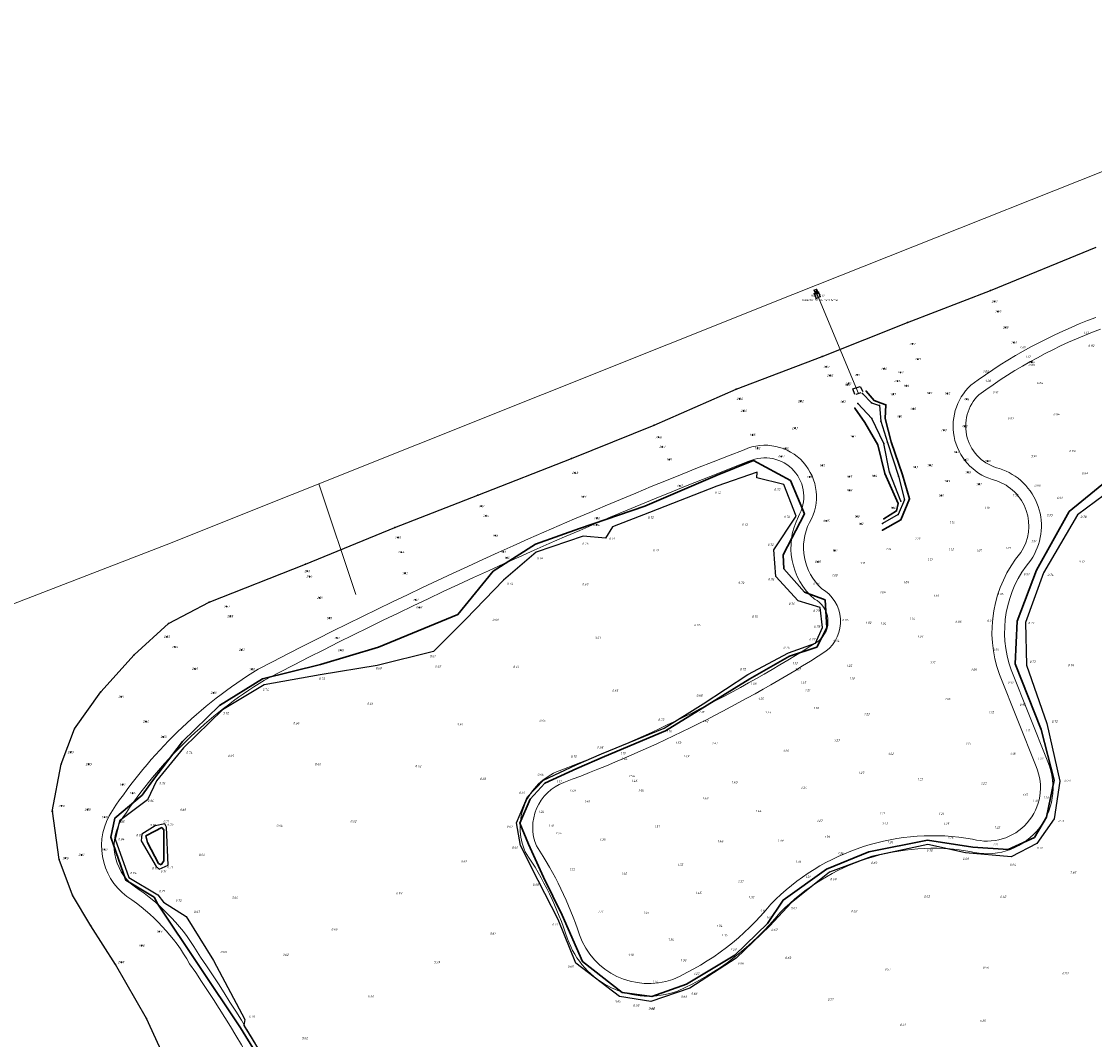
# Model space of a CAD drawing. Extents: x 115983 to 133009, y 544712 to 562000.
# Tile 24 of 46: x 128931 to 129101, y 549756 to 549918. Entities that reach past the tile are written whole.
import ezdxf
from ezdxf.enums import TextEntityAlignment as Align

# ---------------------------------------------------------------- set-up
doc = ezdxf.new("R2010")
doc.units = 0
doc.header["$PDSIZE"] = 0.001
for name, color, linetype in [('B-OI-KL-GSM_KABEL-G', 7, 'Continuous'), ('B-WE-GW-WATERGANG_WATERLIJN-G', 160, 'Continuous'), ('B-WE-VH-KANTVERHARDING_ASFALT-G', 10, 'Continuous'), ('B-WE-VH-KANTVERHARDING_BETON-G', 10, 'Continuous'), ('B-XX-BC-BETONVORM-G', 7, 'Continuous'), ('B-XX-GW-WATERGANG_SLOOT_BODEM-G', 30, 'Continuous')]:
    doc.layers.add(name, color=color, linetype=linetype)
for name, color, linetype, lineweight in [('B-OI-RI-BOB-S', 130, 'Continuous', 25), ('B-WE-GW-OPHOGING_KRUIN-G', 3, 'Continuous', 30), ('B-WE-OG-HOOGTEPUNT-S', 7, 'Continuous', 25), ('B-WE-RI-HWA_UITSTROOMBAK-S', 150, 'Continuous', 25), ('BGT ondergrond$0$B-WE-KW-KUNSTWERK_DUIKER-G', 170, 'Continuous', 18), ('BGT ondergrond$0$B-WE-OG-TERREIN_OEVER-GV', 7, 'Continuous', 18), ('BGT ondergrond$0$B-WE-OG-TERREIN_ONBEGROEID_ZAND-GV', 7, 'Continuous', 18), ('BGT ondergrond$0$B-WE-OG-WATER_SLOOT-GV', 120, 'Continuous', 18), ('BGT ondergrond$0$B-WE-OG-WATER_ZEE-GV', 170, 'Continuous', 18)]:
    doc.layers.add(name, color=color, linetype=linetype, lineweight=lineweight)
doc.styles.add('NLCS-ISO-M200-T25', font='NLCS-ISO.ttf', dxfattribs={"height": 0.5})
doc.styles.add('NLCS_200_18_OBL', font='NLCS-ISO.ttf', dxfattribs={"oblique": 15, "height": 0.36})

# ---------------------------------------------------------------- blocks, each defined once
blk = doc.blocks.new('BGT ondergrond')
at = {"layer": 'BGT ondergrond$0$B-WE-KW-KUNSTWERK_DUIKER-G', "color": 252, "flags": 128}
for points in [[(129056.942, 549874.642), (129063.701, 549858.348)], [(128977.958, 549844.005), (128983.84, 549826.398)]]:
    blk.add_lwpolyline(points, dxfattribs=at)
at = {"layer": 'BGT ondergrond$0$B-WE-OG-TERREIN_OEVER-GV', "color": 252}
for points in [[(129101.467, 549870.448, 0.0701296), (129081.583, 549859.68)], [(129082.873, 549858.146, -0.0698838), (129102.2, 549868.587)], [(129081.583, 549859.68, 0.5945169), (129085.578, 549844.49)], [(129086.12, 549846.416, -0.5922638), (129082.873, 549858.146)], [(129055.937, 549837.844, 0.7271632), (129045.541, 549849.41)], [(129045.541, 549849.41, 0.0281226), (128968.31, 549814.522)], [(129046.312, 549847.563, -0.7330976), (129054.182, 549838.805)], [(128969.299, 549812.782, -0.0281084), (129046.312, 549847.563)], [(129091.105, 549831.843, 0.5037368), (129086.12, 549846.416)], [(129085.578, 549844.49, -0.4974385), (129089.507, 549833.049)], [(129054.182, 549838.805, 0.3459257), (129056.712, 549825.663)], [(129057.872, 549827.307, -0.3379699), (129055.937, 549837.844)], [(129089.507, 549833.049, 0.2659015), (129086.124, 549813.67)], [(129087.994, 549814.379, -0.2667779), (129091.105, 549831.843)], [(129058.544, 549817.355, 0.5329572), (129057.872, 549827.307)], [(129056.712, 549825.663, -0.5410351), (129057.382, 549818.987)], [(129057.382, 549818.987, -0.0524396), (129016.158, 549798.345)], [(129016.865, 549796.474, 0.0525235), (129058.544, 549817.355)], [(128968.31, 549814.522, 0.1094723), (128945.119, 549792.021)], [(128946.784, 549790.911, -0.1093136), (128969.299, 549812.782)], [(129081.428, 549785.527, 0.6259647), (129093.808, 549799.77)], [(129091.959, 549799.007, -0.6304006), (129081.867, 549787.481)], [(129016.158, 549798.345, 0.4297428), (129010.75, 549785.435)], [(129012.514, 549786.394, -0.4231521), (129016.865, 549796.474)], [(128945.119, 549792.021, 0.3989849), (128947.416, 549778.349)], [(128948.571, 549779.983, -0.3972385), (128946.784, 549790.911)], [(129081.867, 549787.481, 0.2484193), (129049.785, 549777.141)], [(129010.75, 549785.435, -0.0699844), (129017.464, 549771.638)], [(129019.359, 549772.279, 0.0690804), (129012.514, 549786.394)], [(129051.282, 549775.812, -0.2469719), (129081.428, 549785.527)], [(128959.098, 549768.723, 0.1189239), (128948.571, 549779.983)], [(128947.416, 549778.349, -0.1201209), (128957.4, 549767.662)], [(129049.785, 549777.141, -0.1192352), (129034.221, 549765.179)], [(129034.963, 549763.32, 0.1190922), (129051.282, 549775.812)], [(129017.464, 549771.638, 0.4160352), (129034.963, 549763.32)], [(129034.221, 549765.179, -0.4136443), (129019.359, 549772.279)], [(128984.256, 549720.281, 0.0618801), (128959.098, 549768.723)], [(128957.4, 549767.662, -0.062), (128982.39, 549719.56)]]:
    blk.add_lwpolyline(points, format="xyb", dxfattribs=at)
at = {"layer": 'BGT ondergrond$0$B-WE-OG-TERREIN_OEVER-GV', "color": 252, "flags": 128}
for points in [[(129093.808, 549799.77), (129087.994, 549814.379)], [(129086.124, 549813.67), (129091.959, 549799.007)]]:
    blk.add_lwpolyline(points, dxfattribs=at)
at = {"layer": 'BGT ondergrond$0$B-WE-OG-TERREIN_ONBEGROEID_ZAND-GV', "color": 252, "flags": 128}
for points in [[(129404.221, 549865.169), (129351.112, 549895.843), (129316.003, 549915.995), (129313.864, 549916.976), (129311.904, 549917.332), (129307.359, 549917.511), (129263.495, 549916.998), (129188.176, 549914.969), (129171.49, 549914.189), (129160.886, 549913.409), (129149.97, 549911.068), (129138.275, 549907.635), (129121.589, 549901.237), (129053.287, 549874.086), (128953.64, 549834.294), (128913.72, 549818.846)], [(129091.959, 549799.007), (129086.124, 549813.67)]]:
    blk.add_lwpolyline(points, dxfattribs=at)
at = {"layer": 'BGT ondergrond$0$B-WE-OG-TERREIN_ONBEGROEID_ZAND-GV', "color": 252}
for points in [[(129081.583, 549859.68, -0.0701296), (129101.467, 549870.448)], [(129085.578, 549844.49, -0.5945169), (129081.583, 549859.68)], [(129045.541, 549849.41, -0.7271632), (129055.937, 549837.844)], [(128968.31, 549814.522, -0.0281226), (129045.541, 549849.41)], [(129089.507, 549833.049, 0.4974385), (129085.578, 549844.49)], [(129055.937, 549837.844, 0.3379699), (129057.872, 549827.307)], [(129086.124, 549813.67, -0.2659015), (129089.507, 549833.049)], [(129057.872, 549827.307, -0.5329572), (129058.544, 549817.355)], [(129058.544, 549817.355, -0.0525235), (129016.865, 549796.474)], [(128945.119, 549792.021, -0.1094723), (128968.31, 549814.522)], [(129081.867, 549787.481, 0.6304006), (129091.959, 549799.007)], [(129016.865, 549796.474, 0.4231521), (129012.514, 549786.394)], [(128947.416, 549778.349, -0.3989849), (128945.119, 549792.021)], [(129049.785, 549777.141, -0.2484193), (129081.867, 549787.481)], [(129012.514, 549786.394, -0.0690804), (129019.359, 549772.279)], [(128957.4, 549767.662, 0.1201209), (128947.416, 549778.349)], [(129034.221, 549765.179, 0.1192352), (129049.785, 549777.141)], [(129019.359, 549772.279, 0.4136443), (129034.221, 549765.179)], [(128982.39, 549719.56, 0.062), (128957.4, 549767.662)]]:
    blk.add_lwpolyline(points, format="xyb", dxfattribs=at)
at = {"layer": 'BGT ondergrond$0$B-WE-OG-WATER_SLOOT-GV', "color": 252}
for points in [[(129102.2, 549868.587, 0.0698838), (129082.873, 549858.146)], [(129082.873, 549858.146, 0.5922638), (129086.12, 549846.416)], [(129054.182, 549838.805, 0.7330976), (129046.312, 549847.563)], [(129046.312, 549847.563, 0.0281084), (128969.299, 549812.782)], [(129086.12, 549846.416, -0.5037368), (129091.105, 549831.843)], [(129056.712, 549825.663, -0.3459257), (129054.182, 549838.805)], [(129091.105, 549831.843, 0.2667779), (129087.994, 549814.379)], [(129057.382, 549818.987, 0.5410351), (129056.712, 549825.663)], [(129016.158, 549798.345, 0.0524396), (129057.382, 549818.987)], [(128969.299, 549812.782, 0.1093136), (128946.784, 549790.911)], [(129093.808, 549799.77, -0.6259647), (129081.428, 549785.527)], [(129010.75, 549785.435, -0.4297428), (129016.158, 549798.345)], [(128946.784, 549790.911, 0.3972385), (128948.571, 549779.983)], [(129017.464, 549771.638, 0.0699844), (129010.75, 549785.435)], [(129081.428, 549785.527, 0.2469719), (129051.282, 549775.812)], [(128948.571, 549779.983, -0.1189239), (128959.098, 549768.723)], [(129051.282, 549775.812, -0.1190922), (129034.963, 549763.32)], [(129034.963, 549763.32, -0.4160352), (129017.464, 549771.638)], [(128959.098, 549768.723, -0.0618801), (128984.256, 549720.281)]]:
    blk.add_lwpolyline(points, format="xyb", dxfattribs=at)
at = {"layer": 'BGT ondergrond$0$B-WE-OG-WATER_SLOOT-GV', "color": 252, "flags": 128}
blk.add_lwpolyline([(129087.994, 549814.379), (129093.808, 549799.77)], dxfattribs=at)
at = {"layer": 'BGT ondergrond$0$B-WE-OG-WATER_ZEE-GV', "color": 252, "flags": 128}
blk.add_lwpolyline([(128913.72, 549818.846), (128953.64, 549834.294), (129053.287, 549874.086), (129121.589, 549901.237), (129138.275, 549907.635), (129149.97, 549911.068), (129160.886, 549913.409), (129171.49, 549914.189), (129188.176, 549914.969), (129263.495, 549916.998), (129307.359, 549917.511), (129311.904, 549917.332), (129313.864, 549916.976), (129316.003, 549915.995), (129351.112, 549895.843), (129404.221, 549865.169)], dxfattribs=at)
blk = doc.blocks.new('SRI-UITSTROOMBAK')
at = {"color": 7}
for p, q in [((-0.2, 0.7), (0.2, 0.7)), ((-0.2, 0), (-0.2, 0.7)), ((-0.2, 0), (0.2, 0)), ((-0.17, 0.03), (-0.17, 0.7)), ((-0.17, 0.03), (0.17, 0.03)), ((0.17, 0.03), (0.17, 0.7)), ((0.2, 0), (0.2, 0.7))]:
    blk.add_line(p, q, dxfattribs=at)
blk.add_lwpolyline([(-0.2, 0.7), (0.2, 0.7), (0.2, 0), (-0.2, 0)], close=True)

msp = doc.modelspace()

# ---------------------------------------------------------------- linework, layer by layer
at = {"layer": 'B-OI-KL-GSM_KABEL-G'}
for p in [(129056.67, 549874.21, 0.5), (129056.84, 549873.81, 0.7), (129057.22, 549873.9, 0.12), (129057.38, 549874.48, 0.54), (129057.5, 549874.08, 0.71), (129057.65, 549873.76, 0.71), (129084.71, 549874.7, 2.35), (129057.01, 549873.47, 0.71), (129085.33, 549872.98, 2.41), (129085.9, 549871.37, 2.39), (129071.51, 549869.65, 2.3), (129087.09, 549868.84, 2.15), (129072.29, 549866.22, 2.27), (129088.42, 549866.46, 1.69), (129057.95, 549864.25, 2.31), (129073.18, 549863.83, 2.23), (129091.25, 549863.34, 0.86), (129058.61, 549862.57, 2.32), (129067.75, 549862.27, 1.9), (129070.41, 549861.71, 1.72), (129059.18, 549861.2, 2.35), (129062.12, 549859.92, 1.73), (129063.5, 549861.29, 2.11), (129069.9, 549860.33, 0.76), (129044.29, 549859.03, 2.3), (129061.95, 549859.73, 1.76), (129064.38, 549858.33, 0.72), (129064.94, 549858.71, 1.55), (129069.21, 549858.25, 1.57), (129071.3, 549859.56, 1.96), (129074.96, 549858.42, 1.97), (129077.83, 549858.35, 1.85), (129044.82, 549857.49, 2.38), (129054.52, 549857.12, 2.31), (129061.24, 549857.03, 1.73), (129063.63, 549856.75, 0.79), (129065.79, 549856.85, 0.71), (129066.19, 549857.24, 1.47), (129067.09, 549856.46, 0.32), (129068.07, 549856.56, 1.55), (129080.88, 549857.44, 1.16), (129045.45, 549855.58, 2.38), (129063.15, 549856, 1.29), (129072.39, 549855.91, 1.88), (129031.23, 549853.33, 2.32), (129064.74, 549853.76, 1.22), (129065.83, 549854.37, 0.72), (129067.3, 549853.97, 0.63), (129067.99, 549854.35, 1.18), (129070.23, 549854.7, 1.51), (129080.59, 549853.14, 1.02), (129031.91, 549851.38, 2.48), (129046.85, 549851.77, 1.88), (129053.58, 549852.85, 2.03), (129062.84, 549851.53, 1.67), (129077.29, 549852.53, 1.68), (129032.51, 549849.88, 2.43), (129047.65, 549849.65, 1.52), (129066.82, 549850.2, 1.22), (129067.73, 549850.37, 0.83), (129068.34, 549850.57, 0.7), (129068.94, 549850.65, 1.29), (129018.08, 549847.99, 2.37), (129051.44, 549848.35, 0.97), (129052.14, 549849.58, 1.55), (129079.26, 549849.04, 1.67), (129033.62, 549847.86, 1.91), (129057.93, 549846.9, 1.7), (129072.73, 549846.65, 1.13), (129075.07, 549846.96, 1.62), (129080.73, 549847.8, 1.63), (129084.23, 549847.61, 0.98), (129018.65, 549845.73, 2.48), (129055.93, 549845.08, 1.06), (129062.25, 549845.13, 1.65), (129066.22, 549845.24, 1.25), (129067.9, 549845.63, 1.22), (129068.66, 549845.86, 0.8), (129070.07, 549845.21, 0.71), (129070.71, 549845.42, 1.18), (129081.12, 549845.83, 1.65), (129035.3, 549843.65, 1.47), (129062.26, 549842.95, 1.08), (129077.8, 549844.43, 1.49), (129082.86, 549843.92, 1.07), (129003.21, 549842.17, 2.36), (129019.96, 549841.94, 1.93), (129070.46, 549841.2, 0.78), (129071.02, 549841.43, 0.74), (129071.82, 549841.59, 1.12), (129076.85, 549842.12, 1.09), (129003.76, 549840.41, 2.51), (129069.19, 549840.17, 1.16), (129069.77, 549839.68, 1), (129070.04, 549840.86, 1.08), (129004.48, 549838.91, 2.45), (129022.12, 549838.51, 1.39), (129058.59, 549838.08, 0.95), (129063.45, 549838.79, 1.1), (129067.53, 549837.7, 0.95), (129067.73, 549838.41, 0.95), (129070.05, 549839.1, 0.63), (129070.48, 549838.27, 1.08), (128989.99, 549837.02, 2.38), (129022.05, 549837.44, 0.94), (129064.09, 549837.63, 1.12), (129067.54, 549836.61, 1.13), (128990.49, 549835.43, 2.5), (129005.98, 549835.74, 1.86), (128991, 549833.14, 2.44), (129007.25, 549833.19, 1.55), (129059.93, 549833.36, 1.01), (128975.82, 549831.22, 2.4), (129007.82, 549832.23, 1.1), (129057.26, 549831.59, 0.91), (128976.07, 549830.1, 2.41), (128976.43, 549829.26, 2.54), (128991.61, 549829.77, 1.92), (128978.06, 549825.85, 2.31), (128960.49, 549825.14, 2.5), (128963.27, 549824.45, 2.57), (128993.31, 549825.52, 1.41), (128993.87, 549824.34, 0.88), (128963.82, 549822.93, 2.55), (128979.57, 549822.63, 1.78), (128954.02, 549821.75, 2.68), (128953.75, 549819.66, 2.83), (128980.8, 549819.47, 1.42), (128955.03, 549818.04, 2.84), (128965.66, 549817.59, 2.23), (128981.43, 549817.51, 0.98), (128948.56, 549816.81, 2.74), (128958.21, 549814.56, 2.69), (128967.29, 549814.5, 1.8), (128943.3, 549810.89, 2.77), (128961.18, 549810.76, 2), (128946.5, 549810.13, 2.91), (128950.42, 549806.19, 2.66), (128939.08, 549805.04, 2.77), (128953.21, 549803.74, 2.23), (128938.47, 549801.31, 2.89), (128936.97, 549799.38, 2.8), (128941.32, 549799.41, 2.55), (128946.72, 549796.15, 1.92), (128948.3, 549794.81, 1.66), (128935.52, 549791.9, 2.81), (128935.58, 549791.92, 2.82), (128937, 549792.75, 2.78), (128941.15, 549792.2, 2.2), (128943.88, 549790.99, 1.48), (128940.18, 549785, 2.37), (128943.88, 549785.81, 1.42), (128936.64, 549784.22, 2.85), (128937.63, 549784.45, 2.75), (128938.77, 549778.56, 2.84), (128941.67, 549773.68, 2.9), (128952.57, 549772.77, 1.23), (128949.76, 549770.56, 1.97), (128946.49, 549767.93, 2.88), (128945.62, 549767.54, 3.19), (128950.53, 549758.94, 3.78)]:
    msp.add_point(p, dxfattribs=at)
at = {"layer": 'B-WE-GW-OPHOGING_KRUIN-G', "linetype": 'Continuous', "lineweight": 30}
for points in [[(129064.94, 549858.71, 1.55), (129066.19, 549857.24, 1.47), (129067.31, 549856.83, 1.29), (129068.07, 549856.56, 1.55), (129067.99, 549854.35, 1.18), (129068.94, 549850.65, 1.29), (129070.71, 549845.42, 1.18), (129071.82, 549841.59, 1.12), (129070.48, 549838.27, 1.08), (129067.54, 549836.61, 1.13)], [(129067.73, 549838.41, 0.95), (129069.77, 549839.68, 1), (129070.04, 549840.86, 1.08), (129067.9, 549845.63, 1.22), (129066.82, 549850.2, 1.22), (129064.74, 549853.76, 1.22), (129063.15, 549856, 1.29)], [(129103.27, 549844.51, 0.81), (129097.24, 549839.56, 0.85), (129092.01, 549830.24, 0.88), (129088.97, 549822.14, 0.82), (129088.62, 549815.38, 0.84), (129092.76, 549804.94, 0.88), (129094.83, 549796.86, 0.96), (129093.6, 549790.95, 1), (129091.7, 549787.76, 1.04), (129087.53, 549785.82, 0.95), (129081.88, 549786.19, 1.22), (129074.71, 549787.33, 1.15), (129065.35, 549785.45, 1.25), (129058.66, 549782.69, 1.17), (129051.73, 549777.8, 1.14), (129049.28, 549774.08, 1.11), (129044.09, 549769.04, 1.15), (129036.4, 549764.43, 1.18), (129030.85, 549762.46, 1.04), (129026.18, 549763.08, 0.89), (129019.86, 549768.01, 0.96), (129016.61, 549775.41, 1.06), (129013.64, 549781.42, 0.91), (129011.25, 549786.68, 1.01), (129009.89, 549790.02, 0.98), (129011.51, 549793.86, 1.02), (129013.88, 549796.4, 1.04), (129018.93, 549798.72, 1.07), (129023.37, 549800.63, 1.09), (129033.04, 549804.71, 1.14), (129039.69, 549808.8, 1.06), (129046.47, 549812.95, 0.96), (129052.77, 549816.56, 0.97), (129057.09, 549818.01, 0.94), (129058.69, 549821.08, 0.81), (129058.42, 549825.52, 0.88), (129055.15, 549826.78, 0.88), (129051.83, 549830.48, 0.86), (129051.73, 549832.7, 0.84), (129055.13, 549839.2, 0.84), (129052.91, 549844.53, 0.88), (129047.03, 549847.71, 0.89), (129041.25, 549845.35, 1.21), (129029.75, 549840.41, 1.17), (129019.36, 549836.86, 1.28), (129012.37, 549834.4, 1.28), (129005.64, 549830.08, 1), (129000.04, 549823.18, 0.86), (128987.4, 549818.01, 0.92), (128978.2, 549815.27, 0.94), (128969, 549812.98, 1.3), (128962.16, 549808.75, 1.43), (128956.27, 549803, 1.34), (128951.48, 549796.75, 1.22), (128949.85, 549794.48, 1.29), (128945.53, 549790.82, 1.15), (128944.87, 549787.82, 1.12), (128947.24, 549780.93, 1.16), (128951.74, 549778.24, 1.06), (128952.33, 549777.16, 1.14), (128965.49, 549757.48, 1.17), (128970.25, 549749.74, 1.18)], [(128952.87, 549783.39, 0.88), (128953.31, 549784.04, 0.86), (128953.29, 549788.97, 0.86), (128952.96, 549789.31, 0.87), (128951.85, 549788.77, 0.89), (128950.44, 549787.98, 0.92), (128950.68, 549786.92, 0.9), (128952.45, 549783.61, 0.88), (128952.87, 549783.39, 0.88)]]:
    msp.add_polyline3d(points, dxfattribs=at)
at = {"layer": 'B-WE-GW-WATERGANG_WATERLIJN-G', "color": 160, "linetype": 'Continuous', "lineweight": -3}
for points in [[(129104.24, 549843.28, 0.8), (129098.53, 549839.07, 0.79), (129093.13, 549829.82, 0.8), (129090.29, 549821.93, 0.79), (129090.44, 549815.16, 0.78), (129093.68, 549805.85, 0.76), (129095.73, 549796.71, 0.76), (129094.84, 549790.69, 0.77), (129092.1, 549786.77, 0.79), (129087.99, 549784.66, 0.8), (129080.76, 549785.29, 0.8), (129074.74, 549786.61, 0.79), (129065.86, 549784.72, 0.81), (129059.09, 549782.24, 0.76), (129053, 549777.34, 0.75), (129049.62, 549773.69, 0.76), (129044.26, 549768.55, 0.78), (129036.9, 549763.77, 0.77), (129030.73, 549761.66, 0.8), (129025.71, 549762.48, 0.77), (129018.8, 549767.75, 0.77), (129015.97, 549774.71, 0.76), (129012.79, 549780.91, 0.78), (129010, 549786.46, 0.76), (129009.34, 549790.08, 0.76), (129011.09, 549794.22, 0.75), (129013.66, 549796.88, 0.77), (129018.85, 549799.32, 0.77), (129022.86, 549801.04, 0.78), (129032.83, 549805.15, 0.79), (129039.04, 549808.99, 0.79), (129046.11, 549813.67, 0.8), (129052.6, 549817.12, 0.77), (129056.87, 549818.63, 0.81), (129058, 549821.15, 0.79), (129057.62, 549824.31, 0.82), (129054.16, 549825.35, 0.78), (129050.56, 549829.24, 0.81), (129050.25, 549833.5, 0.78), (129053.84, 549838.84, 0.8), (129051.87, 549843.86, 0.79), (129047.57, 549844.91, 0.73), (129047.64, 549845.84, 0.76), (129041.23, 549843.6, 0.78), (129030.49, 549839.4, 0.79), (129024.64, 549837.17, 0.78), (129023.48, 549835.35, 0.81), (129019.96, 549835.67, 0.79), (129012.46, 549833.09, 0.78), (129007.29, 549828.64, 0.77), (129001.31, 549822.44, 0.79), (128996.16, 549817.34, 0.78), (128987.21, 549815.08, 0.79), (128978.17, 549813.62, 0.8), (128969.24, 549812.03, 0.81), (128962.61, 549808.05, 0.8), (128956.44, 549801.98, 0.79), (128952.14, 549796.74, 0.79), (128950.69, 549793.74, 0.81), (128946.23, 549790.41, 0.85), (128945.55, 549787.49, 0.89), (128947.74, 549781.36, 0.84), (128952.32, 549778.62, 0.8), (128953.23, 549777.45, 0.79), (128956.84, 549775.16, 0.8), (128961.18, 549768.19, 0.81), (128966.19, 549758.78, 0.79), (128965.99, 549757.86, 0.8), (128970.98, 549749.75, 0.78)], [(128952.55, 549782.72, 0.78), (128953.96, 549783.36, 0.8), (128953.73, 549789.37, 0.79), (128953.46, 549789.89, 0.8), (128951.92, 549789.6, 0.8), (128949.77, 549788.27, 0.83), (128949.71, 549787.23, 0.83), (128952.07, 549783.14, 0.85), (128952.55, 549782.72, 0.78)]]:
    msp.add_polyline3d(points, dxfattribs=at)
at = {"layer": 'B-WE-VH-KANTVERHARDING_ASFALT-G', "color": 10, "linetype": 'Continuous', "lineweight": -3}
msp.add_polyline3d([(128954.96, 549749.36, 4.36), (128950.53, 549758.94, 3.78), (128945.62, 549767.54, 3.19), (128941.67, 549773.68, 2.9), (128938.77, 549778.56, 2.84), (128936.64, 549784.22, 2.85), (128935.58, 549791.92, 2.82), (128935.52, 549791.9, 2.81), (128936.97, 549799.38, 2.8), (128939.08, 549805.04, 2.77), (128943.3, 549810.89, 2.77), (128948.56, 549816.81, 2.74), (128954.02, 549821.75, 2.68), (128960.49, 549825.14, 2.5), (128975.82, 549831.22, 2.4), (128989.99, 549837.02, 2.38), (129003.21, 549842.17, 2.36), (129018.08, 549847.99, 2.37), (129031.23, 549853.33, 2.32), (129044.29, 549859.03, 2.3), (129057.95, 549864.25, 2.31), (129071.51, 549869.65, 2.3), (129084.71, 549874.7, 2.35), (129101.51, 549881.6, 2.33)], dxfattribs=at)
at = {"layer": 'B-WE-VH-KANTVERHARDING_BETON-G', "color": 10, "linetype": 'Continuous', "lineweight": -3}
msp.add_polyline3d([(129056.67, 549874.21, 0.5), (129056.84, 549873.81, 0.7), (129057.01, 549873.47, 0.71), (129057.65, 549873.76, 0.71), (129057.5, 549874.08, 0.71), (129057.38, 549874.48, 0.54)], dxfattribs=at)
at = {"layer": 'B-XX-BC-BETONVORM-G'}
for points in [[(129063.13, 549858.19, 1.31), (129062.85, 549859.07, 1.31), (129064.01, 549859.48, 1.31), (129064.39, 549858.66, 1.31)], [(129063.34, 549858.24, 0.74), (129064.16, 549858.51, 0.74)]]:
    msp.add_polyline3d(points, dxfattribs=at)
at = {"layer": 'B-XX-GW-WATERGANG_SLOOT_BODEM-G'}
for points in [[(129064.38, 549858.33, 0.72), (129065.79, 549856.85, 0.71), (129067.09, 549856.46, 0.32), (129067.3, 549853.97, 0.63), (129068.34, 549850.57, 0.71), (129070.07, 549845.21, 0.71), (129071.02, 549841.43, 0.74), (129070.05, 549839.1, 0.63), (129067.53, 549837.7, 0.95)], [(129070.46, 549841.2, 0.78), (129068.66, 549845.86, 0.8), (129067.73, 549850.37, 0.83), (129065.83, 549854.37, 0.72), (129063.63, 549856.75, 0.79)]]:
    msp.add_polyline3d(points, dxfattribs=at)

# ---------------------------------------------------------------- block references
msp.add_blockref('BGT ondergrond', (0, 0))
at = {"layer": 'B-WE-RI-HWA_UITSTROOMBAK-S', "rotation": 21.70117190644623}
msp.add_blockref('SRI-UITSTROOMBAK', (129057.12, 549874.22, 0.47), dxfattribs=at)

# ---------------------------------------------------------------- texts
at = {"style": 'NLCS-ISO-M200-T25'}
msp.add_text('Diameter 50 cm rond beton', height=0.3, dxfattribs=at).set_placement((129057.63, 549873.2), align=Align.MIDDLE_CENTER)
at = {"layer": 'B-OI-RI-BOB-S', "linetype": 'ByBlock', "insert": (129057.22, 549873.9, 0.12), "char_height": 0.36, "attachment_point": 5, "style": 'NLCS_200_18_OBL'}
msp.add_mtext('BOB 0.12', dxfattribs=at)
at = {"layer": 'B-WE-OG-HOOGTEPUNT-S', "linetype": 'ByBlock', "char_height": 0.36, "attachment_point": 5, "style": 'NLCS_200_18_OBL'}
for s, insert in [('2.41', (129085.33, 549872.98, 2.41)), ('2.39', (129085.9, 549871.37, 2.39)), ('2.15', (129087.09, 549868.84, 2.15)), ('1.69', (129088.42, 549866.46, 1.69)), ('1.13', (129099.91, 549868, 1.13)), ('2.27', (129072.29, 549866.22, 2.27)), ('1.65', (129089.82, 549865.7, 1.65)), ('0.92', (129100.72, 549865.94, 0.92)), ('2.23', (129073.18, 549863.83, 2.23)), ('1.17', (129090.66, 549864.18, 1.17)), ('0.86', (129091.25, 549863.34, 0.86)), ('2.32', (129058.61, 549862.57, 2.32)), ('1.90', (129067.75, 549862.27, 1.9)), ('1.72', (129070.41, 549861.71, 1.72)), ('1.80', (129083.96, 549861.84, 1.8)), ('0.89', (129091.22, 549862.88, 0.89)), ('2.35', (129059.18, 549861.2, 2.35)), ('1.76', (129061.95, 549859.73, 1.76)), ('1.73', (129062.12, 549859.92, 1.73)), ('2.11', (129063.5, 549861.29, 2.11)), ('0.76', (129069.9, 549860.33, 0.76)), ('1.28', (129084.31, 549860.36, 1.28)), ('0.84', (129092.53, 549860.02, 0.84)), ('1.57', (129069.21, 549858.25, 1.57)), ('1.96', (129071.3, 549859.56, 1.96)), ('1.97', (129074.96, 549858.42, 1.97)), ('1.85', (129077.83, 549858.35, 1.85)), ('0.91', (129085.46, 549858.53, 0.91)), ('2.38', (129044.82, 549857.49, 2.38)), ('2.32', (129054.52, 549857.12, 2.31)), ('1.73', (129061.24, 549857.03, 1.73)), ('1.16', (129080.88, 549857.44, 1.16)), ('2.38', (129045.45, 549855.58, 2.38)), ('1.51', (129070.23, 549854.7, 1.51)), ('1.88', (129072.39, 549855.91, 1.88)), ('0.84', (129095.19, 549855.03, 0.84)), ('2.03', (129053.58, 549852.85, 2.03)), ('1.02', (129080.59, 549853.14, 1.02)), ('0.87', (129087.91, 549854.4, 0.87)), ('2.48', (129031.91, 549851.38, 2.48)), ('1.88', (129046.85, 549851.77, 1.88)), ('1.67', (129062.84, 549851.53, 1.67)), ('1.68', (129077.29, 549852.53, 1.68)), ('2.43', (129032.51, 549849.88, 2.43)), ('1.52', (129047.65, 549849.65, 1.52)), ('1.55', (129052.14, 549849.58, 1.55)), ('1.91', (129033.62, 549847.86, 1.91)), ('0.97', (129051.44, 549848.35, 0.97)), ('1.67', (129079.26, 549849.04, 1.67)), ('1.63', (129080.73, 549847.8, 1.63)), ('0.94', (129091.6, 549848.39, 0.94)), ('0.89', (129097.71, 549849.2, 0.89)), ('1.70', (129057.93, 549846.9, 1.7)), ('1.13', (129072.73, 549846.65, 1.13)), ('1.62', (129075.07, 549846.96, 1.62)), ('0.98', (129084.23, 549847.61, 0.98)), ('2.48', (129018.65, 549845.73, 2.48)), ('1.06', (129055.93, 549845.08, 1.06)), ('1.65', (129062.25, 549845.13, 1.65)), ('1.24', (129066.22, 549845.24, 1.25)), ('1.49', (129077.8, 549844.43, 1.49)), ('1.65', (129081.12, 549845.83, 1.65)), ('0.84', (129099.69, 549845.66, 0.84)), ('1.47', (129035.3, 549843.65, 1.47)), ('0.72', (129041.36, 549842.57, 0.72)), ('0.73', (129050.79, 549843.08, 0.73)), ('1.08', (129062.26, 549842.95, 1.08)), ('1.07', (129082.86, 549843.92, 1.07)), ('0.98', (129092.17, 549843.69, 0.98)), ('1.93', (129019.96, 549841.94, 1.93)), ('1.09', (129076.85, 549842.12, 1.09)), ('1.03', (129088.68, 549842.19, 1.03)), ('0.92', (129095.7, 549841.74, 0.92)), ('2.51', (129003.76, 549840.41, 2.51)), ('1.16', (129069.19, 549840.17, 1.16)), ('1.10', (129084.1, 549840.15, 1.1)), ('2.45', (129004.48, 549838.91, 2.45)), ('1.38', (129022.12, 549838.51, 1.39)), ('0.72', (129030.68, 549838.62, 0.72)), ('0.72', (129045.66, 549837.53, 0.72)), ('0.76', (129052.32, 549838.72, 0.76)), ('0.95', (129058.59, 549838.08, 0.95)), ('1.10', (129063.45, 549838.79, 1.1)), ('1.12', (129064.09, 549837.63, 1.12)), ('1.16', (129078.58, 549837.85, 1.16)), ('0.95', (129094.09, 549839, 0.95)), ('0.78', (129099.48, 549838.73, 0.78)), ('1.86', (129005.98, 549835.74, 1.86)), ('0.94', (129022.05, 549837.44, 0.94)), ('2.50', (128990.49, 549835.43, 2.5)), ('0.75', (129020.28, 549834.47, 0.75)), ('0.71', (129024.49, 549835.26, 0.71)), ('0.72', (129049.74, 549834.29, 0.72)), ('1.19', (129073.11, 549835.27, 1.19)), ('1.01', (129091.56, 549834.85, 1.01)), ('2.44', (128991, 549833.14, 2.44)), ('1.55', (129007.25, 549833.19, 1.55)), ('0.70', (129031.51, 549833.41, 0.7)), ('1.01', (129059.93, 549833.36, 1.01)), ('1.14', (129068.5, 549833.62, 1.14)), ('1.12', (129078.46, 549833.55, 1.12)), ('1.07', (129082.89, 549833.37, 1.07)), ('1.03', (129087.51, 549833.78, 1.03)), ('1.10', (129007.82, 549832.23, 1.1)), ('0.74', (129013.07, 549832.14, 0.74)), ('0.90', (129057.26, 549831.59, 0.91)), ('1.11', (129064.36, 549831.39, 1.11)), ('1.13', (129075.06, 549831.96, 1.13)), ('0.72', (129099.21, 549831.6, 0.72)), ('2.41', (128976.07, 549830.1, 2.41)), ('2.54', (128976.43, 549829.26, 2.54)), ('1.92', (128991.61, 549829.77, 1.92)), ('1.00', (129059.93, 549829.45, 1)), ('0.92', (129090.43, 549829.6, 0.92)), ('0.74', (129094.23, 549829.5, 0.74)), ('0.74', (129008.29, 549828.11, 0.74)), ('0.69', (129020.26, 549828.01, 0.69)), ('0.72', (129045.06, 549828.23, 0.72)), ('0.76', (129049.84, 549828.81, 0.76)), ('0.90', (129057.01, 549828.1, 0.9)), ('1.05', (129071.27, 549828.33, 1.05)), ('2.31', (128978.06, 549825.85, 2.31)), ('1.41', (128993.31, 549825.52, 1.41)), ('1.04', (129067.58, 549826.74, 1.04)), ('1.19', (129076.07, 549826.18, 1.19)), ('0.96', (129086.25, 549826.46, 0.96)), ('2.57', (128963.27, 549824.45, 2.57)), ('0.88', (128993.87, 549824.34, 0.88)), ('0.76', (129053.08, 549824.9, 0.77)), ('2.55', (128963.82, 549822.93, 2.55)), ('1.78', (128979.57, 549822.63, 1.78)), ('0.69', (129006.01, 549822.34, 0.69)), ('0.70', (129047.24, 549822.88, 0.7)), ('0.78', (129057.01, 549823.79, 0.78)), ('0.95', (129061.62, 549822.33, 0.95)), ('1.14', (129072.26, 549822.54, 1.15)), ('0.97', (129084.6, 549822.19, 0.97)), ('0.65', (129038.1, 549821.53, 0.65)), ('0.78', (129057.13, 549821.28, 0.78)), ('1.02', (129065.3, 549821.89, 1.02)), ('1.04', (129067.66, 549821.76, 1.04)), ('0.98', (129079.57, 549822.03, 0.98)), ('0.77', (129091.18, 549821.85, 0.77)), ('2.83', (128953.75, 549819.66, 2.83)), ('1.42', (128980.8, 549819.47, 1.42)), ('0.67', (129022.28, 549819.51, 0.67)), ('0.77', (129056.36, 549819.26, 0.77)), ('0.94', (129060.18, 549819, 0.94)), ('1.07', (129073.54, 549819.67, 1.07)), ('2.84', (128955.03, 549818.04, 2.84)), ('2.23', (128965.66, 549817.59, 2.23)), ('0.98', (128981.43, 549817.51, 0.98)), ('0.75', (129052.26, 549817.92, 0.75)), ('0.94', (129085.56, 549817.6, 0.94)), ('0.61', (128996, 549816.58, 0.61)), ('1.13', (129053.63, 549815.46, 1.13)), ('1.17', (129075.51, 549815.57, 1.17)), ('0.73', (129091.38, 549815.68, 0.73)), ('2.69', (128958.21, 549814.56, 2.69)), ('1.80', (128967.29, 549814.5, 1.8)), ('0.68', (128987.43, 549814.67, 0.68)), ('0.63', (128996.87, 549814.94, 0.63)), ('0.64', (129009.32, 549814.89, 0.64)), ('0.72', (129045.33, 549814.51, 0.72)), ('1.27', (129054.09, 549814.52, 1.27)), ('1.25', (129062.25, 549815.04, 1.25)), ('1.09', (129082.06, 549814.41, 1.09)), ('0.74', (129097.49, 549815.14, 0.74)), ('0.72', (128978.4, 549812.98, 0.71)), ('1.08', (129047.03, 549812.21, 1.07)), ('1.45', (129054.93, 549812.37, 1.45)), ('1.18', (129062.71, 549813.04, 1.18)), ('0.92', (129087.88, 549812.36, 0.92)), ('2.00', (128961.18, 549810.76, 2)), ('0.74', (128969.48, 549811.27, 0.74)), ('0.65', (129025.03, 549811.1, 0.65)), ('0.68', (129038.44, 549810.32, 0.69)), ('1.21', (129055.62, 549811.16, 1.21)), ('2.91', (128946.5, 549810.13, 2.91)), ('0.61', (128986.04, 549809.01, 0.61)), ('1.35', (129048.23, 549809.8, 1.35)), ('1.06', (129077.91, 549809.77, 1.06)), ('0.96', (129089.81, 549808.85, 0.96)), ('0.72', (128963.13, 549807.52, 0.72)), ('1.18', (129038.78, 549807.7, 1.18)), ('1.23', (129049.32, 549807.64, 1.23)), ('1.18', (129056.99, 549808.33, 1.19)), ('1.23', (129065.04, 549807.35, 1.23)), ('1.12', (129084.83, 549807.67, 1.12)), ('2.66', (128950.42, 549806.19, 2.66)), ('0.66', (128974.33, 549805.93, 0.66)), ('0.61', (129000.35, 549805.73, 0.61)), ('0.64', (129013.48, 549806.31, 0.64)), ('0.73', (129032.35, 549806.46, 0.73)), ('1.42', (129039.4, 549806.26, 1.42)), ('0.72', (129094.9, 549806.18, 0.72)), ('2.23', (128953.21, 549803.74, 2.23)), ('1.18', (129033.6, 549804.62, 1.18)), ('1.11', (129090.6, 549804.78, 1.11)), ('0.68', (129022.64, 549802.06, 0.68)), ('1.53', (129035.07, 549802.78, 1.53)), ('1.47', (129040.88, 549802.72, 1.47)), ('1.27', (129060.28, 549803.16, 1.27)), ('1.17', (129081.19, 549802.66, 1.17)), ('2.89', (128938.47, 549801.31, 2.89)), ('0.74', (128957.34, 549801.25, 0.74)), ('0.65', (128963.93, 549800.71, 0.65)), ('0.70', (129018.44, 549800.62, 0.7)), ('1.19', (129026.26, 549801.15, 1.19)), ('1.44', (129026.52, 549800.28, 1.44)), ('1.49', (129036.33, 549800.69, 1.49)), ('1.29', (129052.18, 549801.51, 1.29)), ('1.22', (129068.87, 549801.04, 1.22)), ('1.18', (129088.23, 549801.04, 1.18)), ('1.22', (129092.64, 549800.28, 1.22)), ('2.55', (128941.32, 549799.41, 2.55)), ('0.66', (128977.78, 549799.41, 0.66)), ('0.62', (128993.73, 549799.1, 0.62)), ('0.60', (129004.01, 549797.07, 0.6)), ('0.66', (129013.16, 549797.74, 0.66)), ('1.17', (129016.14, 549796.66, 1.17)), ('1.54', (129027.68, 549797.52, 1.54)), ('1.46', (129028.09, 549796.75, 1.46)), ('1.45', (129044.01, 549796.54, 1.45)), ('1.27', (129064.17, 549798.02, 1.27)), ('1.23', (129073.52, 549797.03, 1.23)), ('0.73', (129096.92, 549796.78, 0.73)), ('1.92', (128946.72, 549796.15, 1.92)), ('1.66', (128948.3, 549794.81, 1.66)), ('0.76', (128953.02, 549796.37, 0.76)), ('0.66', (129010.22, 549794.86, 0.66)), ('1.49', (129018.29, 549795.19, 1.49)), ('1.50', (129029.13, 549795.2, 1.5)), ('1.34', (129055.02, 549795.64, 1.34)), ('1.22', (129083.62, 549796.33, 1.22)), ('0.80', (128951.19, 549793.56, 0.8)), ('1.40', (129020.57, 549793.5, 1.4)), ('1.48', (129039.38, 549793.97, 1.48)), ('1.17', (129090.23, 549794.51, 1.17)), ('1.34', (129091.86, 549793.59, 1.34)), ('1.19', (129093.54, 549794.09, 1.19)), ('2.78', (128937, 549792.75, 2.78)), ('2.20', (128941.15, 549792.2, 2.2)), ('0.68', (128956.32, 549792.14, 0.68)), ('1.26', (129013.3, 549791.83, 1.26)), ('1.44', (129047.83, 549791.96, 1.44)), ('1.21', (129067.5, 549791.58, 1.21)), ('1.24', (129076.93, 549791.52, 1.24)), ('1.48', (128943.88, 549790.99, 1.48)), ('0.85', (128946.55, 549790.23, 0.85)), ('0.81', (128951.56, 549789.73, 0.81)), ('0.71', (128953.64, 549790.29, 0.71)), ('0.72', (128954.28, 549789.74, 0.72)), ('0.62', (128983.42, 549790.3, 0.62)), ('1.27', (129057.55, 549790.39, 1.27)), ('1.43', (129067.93, 549789.98, 1.43)), ('1.25', (129077.69, 549789.9, 1.25)), ('0.71', (129095.93, 549790.36, 0.71)), ('0.82', (128949.38, 549788.12, 0.82)), ('0.64', (128971.67, 549789.63, 0.64)), ('0.67', (129008.24, 549789.46, 0.67)), ('1.36', (129014.9, 549789.62, 1.36)), ('1.25', (129016.05, 549788.4, 1.25)), ('1.51', (129031.67, 549789.48, 1.51)), ('1.22', (129085.78, 549789.33, 1.22)), ('0.84', (128946.51, 549787.46, 0.84)), ('1.39', (129023.04, 549787.38, 1.39)), ('1.46', (129041.76, 549787.15, 1.46)), ('1.39', (129051.31, 549787.24, 1.39)), ('1.30', (129058.73, 549787.83, 1.3)), ('1.26', (129068.79, 549787.01, 1.26)), ('1.26', (129078.37, 549787.72, 1.26)), ('1.21', (129085.5, 549786.65, 1.21)), ('2.37', (128940.18, 549785, 2.37)), ('1.42', (128943.88, 549785.81, 1.42)), ('0.66', (128959.32, 549784.99, 0.66)), ('0.66', (129009.1, 549786.16, 0.66)), ('1.36', (129060.89, 549785.24, 1.36)), ('0.70', (129075.02, 549785.68, 0.7)), ('0.72', (129092.53, 549786.07, 0.72)), ('2.75', (128937.63, 549784.45, 2.75)), ('0.78', (128951.87, 549782.86, 0.78)), ('0.71', (128954.24, 549783, 0.71)), ('0.60', (129000.98, 549783.95, 0.6)), ('1.55', (129035.4, 549783.4, 1.55)), ('1.35', (129054.16, 549783.89, 1.35)), ('0.69', (129066.18, 549783.7, 0.69)), ('0.69', (129080.76, 549784.35, 0.69)), ('0.64', (129088.24, 549783.43, 0.64)), ('0.84', (128948.44, 549782.09, 0.84)), ('0.71', (128953.21, 549782.34, 0.71)), ('1.12', (129018.21, 549782.65, 1.12)), ('1.40', (129026.47, 549782.01, 1.4)), ('1.31', (129055.66, 549781.49, 1.31)), ('0.63', (129097.84, 549782.22, 0.63)), ('0.68', (129012.41, 549780.26, 0.68)), ('1.37', (129045, 549780.74, 1.37)), ('0.69', (129059.71, 549781.12, 0.69)), ('0.71', (128952.96, 549779.21, 0.71)), ('0.64', (128964.58, 549778.2, 0.64)), ('0.59', (128990.67, 549778.87, 0.59)), ('1.45', (129038.28, 549778.93, 1.45)), ('1.32', (129046.68, 549778.27, 1.32)), ('0.62', (129074.58, 549778.37, 0.62)), ('0.62', (129086.69, 549778.32, 0.62)), ('0.72', (128955.63, 549777.73, 0.72)), ('1.33', (129048.54, 549776.1, 1.33)), ('0.67', (129053.43, 549776.52, 0.67)), ('0.63', (129063.01, 549776.04, 0.63)), ('0.67', (128958.52, 549775.92, 0.67)), ('1.17', (129022.71, 549775.94, 1.17)), ('1.45', (129029.96, 549775.79, 1.45)), ('1.08', (129049.51, 549775.05, 1.08)), ('1.23', (128952.57, 549772.77, 1.23)), ('0.60', (128980.39, 549773.13, 0.6)), ('0.71', (129015.46, 549773.93, 0.71)), ('1.34', (129041.63, 549773.68, 1.34)), ('0.67', (129050.34, 549773.04, 0.67)), ('0.61', (129005.55, 549772.47, 0.61)), ('1.34', (129033.92, 549771.52, 1.34)), ('1.35', (129042.42, 549772.23, 1.35)), ('1.96', (128949.76, 549770.56, 1.97)), ('0.69', (128962.77, 549769.53, 0.69)), ('1.29', (129043.87, 549769.95, 1.29)), ('2.88', (128946.49, 549767.93, 2.88)), ('0.62', (128972.62, 549769.08, 0.62)), ('0.59', (128996.69, 549767.93, 0.59)), ('1.18', (129027.52, 549769.08, 1.18)), ('1.38', (129035.9, 549768.23, 1.38)), ('0.66', (129044.99, 549767.73, 0.66)), ('0.63', (129052.52, 549768.6, 0.63)), ('0.65', (129017.94, 549767.21, 0.65)), ('1.27', (129037.98, 549766.06, 1.27)), ('0.57', (129068.34, 549766.77, 0.57)), ('0.56', (129083.93, 549767.04, 0.56)), ('0.59', (129096.61, 549766.15, 0.59)), ('1.24', (129031.37, 549764.82, 1.24)), ('0.60', (128986.21, 549762.48, 0.6)), ('0.68', (129035.96, 549762.44, 0.68)), ('0.66', (129037.6, 549762.92, 0.66)), ('0.65', (129025.46, 549761.68, 0.65)), ('0.68', (129028.37, 549761.03, 0.68)), ('0.57', (129059.27, 549761.99, 0.57)), ('0.70', (128967.29, 549759.25, 0.7)), ('0.66', (129030.81, 549760.49, 0.66)), ('0.68', (129030.87, 549760.57, 0.68)), ('0.61', (129070.74, 549757.96, 0.61)), ('0.60', (129083.51, 549758.62, 0.6)), ('0.62', (128975.69, 549755.84, 0.62))]:
    msp.add_mtext(s, dxfattribs=dict(at, insert=insert))

doc.saveas('drawing.dxf')
